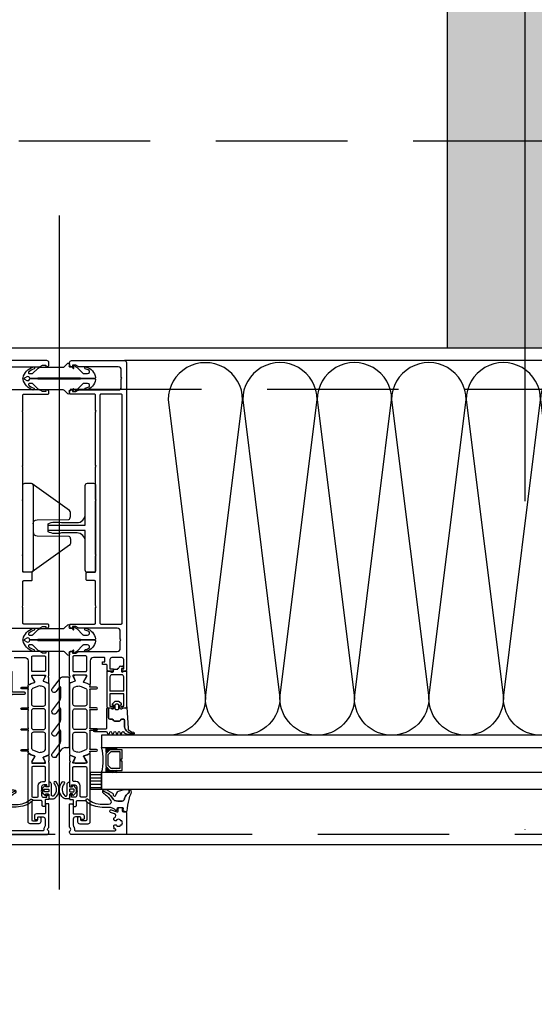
# Model space of a CAD drawing. Header units: millimetres. Extents: x 247761 to 294611, y 172579 to 236863.
# Tile 38 of 256: x 256466 to 256715, y 174538 to 175014. Entities that reach past the tile are written whole.
import ezdxf

# ---------------------------------------------------------------- set-up
doc = ezdxf.new("R2010")
doc.units = ezdxf.units.MM
doc.linetypes.add('ČERCHOVANÁ', pattern=[25.4, 12.7, -6.35, 0, -6.35])
doc.linetypes.add('ČÁRKOVANÁ', pattern=[19.05, 12.7, -6.35])
for name, color, linetype in [('FASÁDA DETAILNÍ', 4, 'Continuous'), ('KOTY 50', 7, 'Continuous'), ('NOVA', 240, 'Continuous'), ('OSY', 7, 'Continuous'), ('ŠRAFA', 253, 'Continuous')]:
    doc.layers.add(name, color=color, linetype=linetype)
doc.styles.add('CS-ROMANS', font='romans.shx', dxfattribs={"width": 0.75, "oblique": 5})
doc.dimstyles.new('A_KÓTA_50', dxfattribs={"dimtxt": 110, "dimasz": 2, "dimexe": 100, "dimexo": 1500, "dimgap": 40, "dimtad": 1, "dimrnd": 1, "dimdsep": 46, "dimtxsty": 'CS-ROMANS', "dimblk": 'KOT_CARA20', "dimcen": 45, "dimse1": 1, "dimse2": 1, "dimclrd": 256, "dimclre": 256, "dimclrt": 256, "dimadec": 0, "dimazin": 0, "dimtfac": 1, "dimtix": 1, "dimtmove": 2, "dimatfit": 3, "dimldrblk": 'OBLIQUE', "dimfxl": 0, "dimtolj": 1, "dimarcsym": 0})

# ---------------------------------------------------------------- blocks, each defined once
blk = doc.blocks.new('284336')
for points in [[(-0.7, -9.6), (-10, -9.6, 0.414511), (-10.51, -10.11), (-10.51, -15.51, -1), (-11.69, -15.51), (-11.69, -9.6), (-12.69, -8.95, -0.668884), (-12.6, -8.23), (-11.99, -8.01, 0.766384), (-11.99, -7.21), (-12.6, -6.99, -0.76831), (-12.6, -6.23), (-11.99, -6.01, 0.766384), (-11.99, -5.21), (-12.6, -4.99, -0.76831), (-12.6, -4.23), (-11.99, -4.01, 0.766384), (-11.99, -3.21), (-12.6, -2.99, -0.877523), (-12.5, -2.22), (-12.1, -2.22, 0.698129), (-11.83, -1.5, -0.220231), (-12.89, 0.78), (-12.89, 3.45, -0.157143), (-12.82, 3.68), (-12.69, 3.42, -0.067482), (-12.48, 2.53, 0.393136), (-8.66, -1.02), (-6.1, -1.02, -0.414214), (-5.61, -1.51), (-5.61, -2.22, -0.267949), (-5.85, -2.65), (-6.35, -2.93, 0.267949), (-6.61, -3.38), (-6.61, -5.84, 0.267949), (-6.35, -6.29), (-5.85, -6.57, -0.267949), (-5.61, -7), (-5.61, -8.11, 0.414215), (-5.1, -8.62), (-0.41, -8.62), (-0.41, -9.31, -0.414212), (-0.7, -9.6)], [(-0.41, 0), (-0.41, -2, 0.990243), (-0.4, -3.02), (0.9, -3.02, 0.414214), (1.21, -2.71), (1.21, -2.61, -0.668123), (1.71, -2.4), (2.75, -3.45, -0.199004), (2.89, -3.79), (2.89, -5.43, -0.199038), (2.75, -5.77), (1.71, -6.82, -0.668191), (1.21, -6.61), (1.21, -6.51, 0.414214), (0.9, -6.2), (-0.4, -6.2, 0.990269), (-0.41, -7.22), (-0.41, -8.6), (-5.1, -8.6, -0.414215), (-5.59, -8.11), (-5.59, -7, 0.267949), (-5.84, -6.56), (-6.34, -6.27, -0.267949), (-6.59, -5.84), (-6.59, -3.38, -0.267949), (-6.34, -2.95), (-5.84, -2.66, 0.267949), (-5.59, -2.22), (-5.59, -1.51, 0.414214), (-6.1, -1), (-8.66, -1, -0.393156), (-12.46, 2.53, 0.067572), (-12.67, 3.43), (-12.8, 3.7, -0.637545), (-12.12, 3.53), (-11.92, 2.53, 0.344315), (-10.06, 0.91), (0, 0.38, -0.406913), (0.39, 0), (-0.41, 0)], [(1.7, -4.31, 0.414235), (1.2, -3.81), (-0.7, -3.81, 0.414214), (-1.2, -4.31), (-1.2, -4.91, 0.414214), (-0.7, -5.41), (1.2, -5.41, 0.414235), (1.7, -4.91), (1.7, -4.31)]]:
    blk.add_lwpolyline(points, format="xyb", close=True)
blk = doc.blocks.new('nesystémový nástavec 18')
for p, q in [((-18, 6.8), (-18, 8.8)), ((-17.5, 9.3), (-15.36, 9.3)), ((-17, 6.3), (-17.5, 6.3)), ((-11, 8), (-17, 8)), ((-17, 8), (-17, 6.3)), ((-15.36, 9.3), (0, 9.3)), ((-11, 1.3), (-11, 8)), ((-2.8, 8), (-9.7, 8)), ((-9.7, 1.3), (-9.7, 8)), ((-1.8, 2.3), (-1.8, 7)), ((-0.5, 7.3), (-0.5, 6.8)), ((0, 9.3), (0, 7.8)), ((0, 6.3), (0.55, 6.3)), ((0.55, 6.3), (0.95, 5.9)), ((0.95, 5.9), (0.95, 4.8)), ((0.95, 4.8), (0.95, 4.14)), ((-18, 0.5), (-18, 1.8)), ((-17.5, 2.3), (-17, 2.3)), ((-1.8, 0), (-17.5, 0)), ((-17, 2.3), (-17, 1.3)), ((-17, 1.3), (-11, 1.3)), ((-9.7, 1.3), (-2.8, 1.3)), ((0, 0), (-1.8, 0)), ((-0.4, 2.23), (-0.5, 2.04)), ((-0.5, 2.04), (-0.5, 2)), ((1.2, 2.44), (0, 2.44)), ((0, 1.5), (0, 0)), ((0.95, 4.14), (1.2, 4.14)), ((1.2, 1.85), (1.2, 2.44)), ((1.4, 3.94), (1.4, 3.84)), ((1.6, 3.64), (1.6, 3.64)), ((1.8, 1.37), (1.7, 1.35)), ((2.25, 1.63), (1.8, 1.37)), ((2.4, 2.84), (2.4, 1.89))]:
    blk.add_line(p, q)
for centre, radius, start, end in [((-17.5, 8.8), 0.5, 90, 180), ((-17.5, 6.8), 0.5, 180.0012, 269.9988), ((-15.36, 9.8), 0.5, 270, 270.084), ((-2.8, 7), 1, 0, 90), ((0, 7.3), 0.5, 89.9955, 180.0071), ((0, 6.8), 0.5, 179.9949, 270.006), ((0.75, 4.8), 0.2, 359.9656, 0.0344), ((-17.5, 1.8), 0.5, 89.999, 180.0002), ((-17.5, 0.5), 0.5, 180, 270), ((-2.8, 2.3), 1, 270, 0), ((0, 2), 0.5, 179.9716, 270.0327), ((0, 1.94), 0.5, 89.9975, 144.0007), ((1.2, 3.94), 0.2, 359.9707, 90.0249), ((1.7, 1.85), 0.5, 179.9991, 270), ((1.6, 3.84), 0.2, 179.9737, 270.035), ((1.6, 2.84), 0.8, 0.0065, 89.9919), ((2.1, 1.89), 0.3, 299.9815, 0.0183)]:
    blk.add_arc(centre, radius, start, end)
blk = doc.blocks.new('433270')
blk.add_lwpolyline([(1, 0, 0.414364), (0, -1), (0, -1.4, 0.255924), (0.23, -1.83, -0.547723), (0.23, -3.17, 0.255924), (0, -3.6), (0, -14.6, 0.414214), (0.3, -14.9), (1.2, -14.9, 0.414214), (1.7, -14.4), (1.7, -10.3, -0.414214), (2, -10), (6, -10, 0.414248), (7, -9), (7, -7.7, 0.414179), (6.5, -7.2), (5.7, -7.2, 0.414232), (5.4, -7.5), (5.4, -8.2, -0.414198), (5.1, -8.5), (2.8, -8.5, -0.414204), (1.8, -7.5), (1.8, -4.49, -0.147432), (1.97, -3.94, 0.147461), (2.4, -2.5), (2.4, -2.3, -0.414214), (2.9, -1.8), (21.87, -1.8, -0.668178), (22.22, -2.65), (22.16, -2.72, 1), (21.59, -3.29), (21.52, -3.35, 0.198912), (21.38, -3.71), (21.38, -4.05, 0.414214), (22.08, -4.75), (22.38, -4.75, 0.576988), (22.64, -4.3, -0.311246), (24.56, -4.3, 0.576988), (24.82, -4.75), (25.3, -4.75, -0.260065), (25.3, -6.65), (24.82, -6.65, 0.576988), (24.56, -7.1, -0.311246), (22.64, -7.1, 0.576988), (22.38, -6.65), (22.08, -6.65, 0.414214), (21.38, -7.35), (21.38, -7.61, 0.267949), (21.63, -8.04), (21.89, -8.2, -0.637047), (21.73, -10), (19.83, -10.7, 0.315299), (19.5, -11.17), (19.5, -11.49, 0.520567), (20.17, -11.96), (22.83, -10.99, -0.520567), (23.5, -11.46), (23.5, -12.5, 0.414062), (24, -13), (25, -13, 0.414186), (25.5, -12.5), (25.5, -11.5, -0.414182), (26, -11), (27, -11, 0.414214), (27.5, -10.5), (27.5, -0.5, 0.414214), (27, 0), (1, 0)], format="xyb", close=True)
blk = doc.blocks.new('284325')
for points in [[(0.84, -5.23, -0.560316), (0.94, -4.73), (1.94, -4.36, 0.3153), (2.14, -4.08), (2.14, -1.89, 0.451558), (1.8, -1.59), (0.9, -1.7, -0.399586), (0.57, -1.46), (0.3, -0.07, -0.415977), (0.53, 0.29, 0.024107), (6.15, 1.24, 0.076636), (8.99, 2.34, -0.577615), (10.79, 1.3), (10.02, 1.37, 0.283171), (9.08, 0.9, -0.168429), (7.07, -0.74), (5.9, -1.16, 0.315302), (5.24, -2.1), (5.24, -4.21, 0.269719), (6.76, -6.82, -0.194797), (10.18, -11.53, -0.342663), (9.17, -11.17, 0.119207), (5.43, -7.59, 0.578571), (3.63, -8.62), (3.63, -11.77, 0.176415), (6.16, -18.72, -1), (5.24, -19.49, -0.176415), (2.43, -11.77), (2.43, -8.89, 0.208286), (0.84, -5.23)], [(8.95, -6.65), (10.32, -8.78, -0.134555), (10.79, -10.63, -0.339795), (10.19, -11.53, 0.194788), (6.76, -6.81, -0.269736), (5.25, -4.21), (5.25, -2.1, -0.315302), (5.9, -1.17), (7.07, -0.74, 0.168429), (9.09, 0.89, -0.283167), (10.01, 1.36), (10.79, 1.29), (10.79, -0.74, -0.070852), (10.71, -1.3), (9.95, -3.93, -0.241839), (9.08, -4.83), (7.93, -5.22, 0.836024), (8.08, -6.19), (8.11, -6.19, -0.255349), (8.95, -6.65)]]:
    blk.add_lwpolyline(points, format="xyb", close=True)
blk = doc.blocks.new('*U500')
for points in [[(0, 0, 0.414243), (0.1, 0.1), (0, 0.9, -1.0001), (0.2, 0.9), (0.1, 0.1, 0.414228), (0.2, 0, 0.414228)], [(0.2, 0, 0.414243), (0.3, 0.1), (0.2, 0.9, -1.0001), (0.4, 0.9), (0.3, 0.1, 0.414228), (0.4, 0, 0.414228)], [(0.4, 0, 0.414243), (0.5, 0.1), (0.4, 0.9, -1.0001), (0.6, 0.9), (0.5, 0.1, 0.414228), (0.6, 0, 0.414228)], [(0.6, 0, 0.414243), (0.7, 0.1), (0.6, 0.9, -1.0001), (0.8, 0.9), (0.7, 0.1, 0.414228), (0.8, 0, 0.414228)], [(0.8, 0, 0.414243), (0.9, 0.1), (0.8, 0.9, -1.0001), (1, 0.9), (0.9, 0.1, 0.414228), (1, 0, 0.414228)], [(1, 0, 0.414243), (1.1, 0.1), (1, 0.9, -1.0001), (1.2, 0.9), (1.1, 0.1, 0.414228), (1.2, 0, 0.414228)], [(1.2, 0, 0.414243), (1.3, 0.1), (1.2, 0.9, -1.0001), (1.4, 0.9), (1.3, 0.1, 0.414228), (1.4, 0, 0.414228)], [(1.4, 0, 0.414243), (1.5, 0.1), (1.4, 0.9, -1.0001), (1.6, 0.9), (1.5, 0.1, 0.414228), (1.6, 0, 0.414228)], [(1.6, 0, 0.414243), (1.7, 0.1), (1.6, 0.9, -1.0001), (1.8, 0.9), (1.7, 0.1, 0.414228), (1.8, 0, 0.414228)], [(1.8, 0, 0.414243), (1.9, 0.1), (1.8001, 0.9, -1.0001), (2, 0.9), (1.9001, 0.1, 0.414228), (2, 0, 0.414228)]]:
    blk.add_lwpolyline(points, format="xyb")
blk = doc.blocks.new('244748_a')
blk.add_lwpolyline([(8.32, -1.69, 0.082248), (6.34, -0.9, -1.09695), (6.94, -0.1, -0.315353), (11.26, -5.15, -0.480529), (10.87, -5.64), (4.27, -5.64), (4.08, -5.45), (-16.53, -5.45), (-16.72, -5.64), (-20.43, -5.64, 0.574019), (-21.93, -4.78), (-22.99, -5.4, 0.524827), (-22.99, -5.9), (-21.93, -6.52, 0.574021), (-20.43, -5.66), (-16.72, -5.66), (-16.53, -5.85), (4.08, -5.85), (4.27, -5.66), (10.87, -5.66, -0.480529), (11.26, -6.15, -0.326229), (6.88, -11.09, -1.09695), (6.28, -10.3, 0.081457), (8.32, -9.61, 0.599203), (7.48, -8.05), (5.52, -8.05, 0.198965), (5.17, -8.2), (2.22, -11.15), (0.93, -12.01, -0.738038), (0.51, -11.62), (0.87, -11, 1), (0.35, -10.7), (0, -11.3), (-0.98, -11.3, 0.619205), (-1.45, -12.06), (-1.28, -12.43, -0.808139), (-2.04, -13.04), (-3.63, -11.44, 0.198906), (-4.34, -11.15), (-14.99, -11.15, -0.198936), (-16.76, -10.42), (-18.98, -8.2, 0.198942), (-19.33, -8.05), (-20.67, -8.05, 0.500217), (-21.09, -8.73, 0.122037), (-18.5, -10.27, -1.093735), (-19.1, -11.07, -0.240768), (-23.7, -6.07, -0.106226), (-23.7, -5.23, -0.256232), (-19, -0.13, -1.093735), (-18.4, -0.92, 0.116856), (-21.09, -2.57, 0.500217), (-20.67, -3.25), (-19.33, -3.25, 0.198942), (-18.98, -3.1), (-16.75, -0.88, -0.198936), (-14.99, -0.15), (-4.34, -0.15, 0.198907), (-3.63, 0.14), (-2.04, 1.74, -0.808139), (-1.28, 1.13), (-1.45, 0.76, 0.619205), (-0.98, 0), (0, 0), (0.35, -0.6, 1), (0.87, -0.3), (0.51, 0.32, -0.738038), (0.93, 0.71), (2.22, -0.15), (5.17, -3.1, 0.198965), (5.52, -3.25), (7.48, -3.25, 0.599203)], format="xyb", close=True)
blk = doc.blocks.new('236134_0100_s_v')
for points in [[(22.8, -23), (22.8, -5), (42, -5, 0.414214), (43, -4), (43, -1, 0.414214), (42, 0), (1, 0, 0.414214), (0, -1), (0, -4, 0.414214), (1, -5), (20.2, -5), (20.2, -23)], [(15, -5, -0.414214), (19, -9), (19, -16.57, 0.165764), (19.53, -23), (23.47, -23, 0.165764), (24, -16.57), (24, -9, -0.414214), (28, -5)]]:
    blk.add_lwpolyline(points, format="xyb")
blk = doc.blocks.new('236134_0200_s_v')
for points in [[(19.58, 5, -0.41166), (17.58, 6.98), (17.45, 22.25, 0.344217), (17.07, 22.73), (16, 23), (14, 23, 0.240828), (13.19, 22.59), (0.19, 4.59)], [(23.42, 5, 0.41166), (25.42, 6.98), (25.55, 22.25, -0.344217), (25.93, 22.73), (27, 23), (29, 23, -0.240828), (29.81, 22.59), (42.81, 4.59)]]:
    blk.add_lwpolyline(points, format="xyb")
blk.add_lwpolyline([(42, 5), (1, 5, 0.414214), (0, 4), (0, 1, 0.414214), (1, 0), (42, 0, 0.414214), (43, 1), (43, 4, 0.414214)], format="xyb", close=True)
blk = doc.blocks.new('288126')
for points in [[(-16.5, 0), (16.5, 0)], [(-21.36, -6.34), (-17.8, -3.69)], [(-14.71, -4.5), (-19.87, -8.34)], [(-17, -2.08), (-17, -0.5)], [(-8.83, -4.3), (-14.11, -4.3)], [(-10.96, -6.34), (-8.71, -4.66)], [(-4.31, -4.5), (-9.47, -8.34)], [(1.81, -4.3), (-3.71, -4.3)], [(-0.35, -6.36), (1.93, -4.66)], [(6.33, -4.5), (1.14, -8.37)], [(12.21, -4.3), (6.93, -4.3)], [(10.05, -6.36), (12.33, -4.66)], [(16.6, -4.6), (11.54, -8.37)], [(17, -0.5), (17, -3.8)]]:
    blk.add_lwpolyline(points)
for centre, radius, start, end in [((16.5, -0.5), 0.5, 0, 90), ((-16.5, -0.5), 0.5, 90, 180), ((16, -3.8), 1, 306.7059, 0), ((-20.61, -7.34), 1.25, 126.7059, 306.7059), ((-10.21, -7.34), 1.25, 126.7059, 306.7059), ((0.4, -7.37), 1.25, 126.7059, 306.7059), ((10.8, -7.37), 1.25, 126.7059, 306.7059)]:
    blk.add_arc(centre, radius, start, end)
at = {"extrusion": (0, 0, -1)}
for centre, radius, start, end in [((19, -2.08), 2, 180, 233.2941), ((14.11, -5.3), 1, 53.2941, 90), ((8.83, -4.5), 0.2, 90, 233.2941), ((3.71, -5.3), 1, 53.2941, 90), ((-1.81, -4.5), 0.2, 90, 233.2941), ((-6.93, -5.3), 1, 53.2941, 90), ((-12.21, -4.5), 0.2, 90, 233.2941)]:
    blk.add_arc(centre, radius, start, end, dxfattribs=at)
blk = doc.blocks.new('246426')
for points in [[(-1.84, 0.64), (-2.86, -0.38, 0.198926), (-3.15, -1.09), (-3.15, -2.31, 0.198926), (-2.86, -3.02), (-1.84, -4.04, 0.637051), (-1.5, -3.92), (-1.45, -3.4), (-0.3, -3.4, -0.41484), (0, -3.7), (0, -5.19, 0.414232), (0.5, -5.69), (2.14, -5.69, 0.071862), (2.2, -5.68, 0.157876), (3.73, -4.64, 0.360336), (3.48, 2.39, 0.964062), (2.54, 1.48, -0.403385), (2.25, -4.34, -0.190964), (2.11, -4.39), (1.7, -4.39, -0.414214), (1.2, -3.89), (1.2, 1.31, 0.414201), (0.2, 2.31), (0, 2.31), (0, 0.3, -0.414214), (-0.3, 0), (-1.45, 0), (-1.5, 0.52, 0.637051), (-1.84, 0.64)], [(-2.25, -1.4, -0.414214), (-1.85, -1), (-0.4, -1, -0.414214), (0, -1.4), (0, -2, -0.414214), (-0.4, -2.4), (-1.85, -2.4, -0.414214), (-2.25, -2), (-2.25, -1.4)]]:
    blk.add_lwpolyline(points, format="xyb", close=True)
blk = doc.blocks.new('A$C69D17D4D')
at = {"layer": 'FASÁDA DETAILNÍ'}
h = blk.add_hatch(dxfattribs=at)
h.set_pattern_fill('ANSI31', color=256, scale=0.5, angle=495)
h.set_pattern_definition([(180, (-28458.4212, -42841.357), (-7e-16, -1.5875), [])])
h.paths.add_polyline_path([(-18144, 1279), (-18138.5, 1279), (-18138.5, 1271), (-18144, 1271)])
for p, q in [((-18159, 1548.12), (-18159, 1222.43)), ((-17729.5, 1297), (-18138.5, 1297)), ((-18138.5, 1297), (-18138.5, 1291)), ((-18138.5, 1291), (-17729.5, 1291)), ((-17729.5, 1279), (-18138.5, 1279)), ((-18138.5, 1279), (-18138.5, 1271)), ((-18138.5, 1271), (-17729.5, 1271))]:
    blk.add_line(p, q, dxfattribs=at)
for points in [[(1656, 1244), (-24924, 1244), (-24924, 24924), (1656, 24924)], [(1416, 1484), (-24684, 1484), (-24684, 24684), (1416, 24684)], [(-18128.5, 1290), (-18134.5, 1290), (-18136.5, 1288), (-18136.5, 1282), (-18134.5, 1280), (-18128.5, 1280), (-18128.5, 1284.5), (-18129, 1284.5), (-18129, 1285.5), (-18128.5, 1285.5)], [(-18129.5, 1281), (-18129.5, 1289), (-18134.09, 1289), (-18135.5, 1287.59), (-18135.5, 1282.55), (-18134.09, 1281)], [(-18144, 1271), (-18138.5, 1271), (-18138.5, 1279), (-18144, 1279)]]:
    blk.add_lwpolyline(points, close=True, dxfattribs=at)
at = {"layer": 'FASÁDA DETAILNÍ', "linetype": 'ČÁRKOVANÁ', "ltscale": 5}
blk.add_lwpolyline([(1651, 1249), (-24919, 1249), (-24919, 24919), (1651, 24919)], close=True, dxfattribs=at)
at = {"layer": 'FASÁDA DETAILNÍ', "color": 7, "linetype": 'ČÁRKOVANÁ', "ltscale": 5}
for points in [[(1436, 1464), (-24704, 1464), (-24704, 24704), (1436, 24704)], [(1316, 1584), (-24584, 1584), (-24584, 24584), (1316, 24584)]]:
    blk.add_lwpolyline(points, close=True, dxfattribs=at)
at = {"layer": 'FASÁDA DETAILNÍ'}
for points in [[(-18180.8, 1334.5), (-18175.5, 1334.5, -0.414167), (-18174, 1333), (-18174, 1326), (-18174, 1321.9, 0.57735), (-18173.4, 1321.56), (-18172.54, 1322.05), (-18171.04, 1322.48, 0.488701), (-18170.87, 1322.92), (-18172.3, 1325.39), (-18172.3, 1325.81, -0.432566), (-18172.1, 1326), (-18165.8, 1326, -0.548397), (-18165.61, 1325.72), (-18166.68, 1323.34, 0.425336), (-18166.57, 1323.07), (-18164.55, 1322.25, 0.531563), (-18164, 1322.62), (-18164, 1324.69, 0.231306), (-18164.11, 1324.93, -0.306185), (-18164.22, 1325.24), (-18164, 1326), (-18164, 1336.51, 0.414214), (-18165, 1337.51), (-18165.5, 1337.51), (-18165.5, 1336.71), (-18167, 1336.71), (-18168.14, 1337.37, 0.13165), (-18168.64, 1337.5), (-18187.01, 1337.5, -0.414214)], [(-18187.01, 1348.7), (-18168.64, 1348.7, 0.13165), (-18168.14, 1348.83), (-18167, 1349.49), (-18165.5, 1349.49), (-18165.5, 1348.69), (-18165, 1348.69, 0.414214), (-18164, 1349.69), (-18164, 1350.2, 0.414214), (-18164.5, 1350.7), (-18176.1, 1350.7, -0.414214), (-18176.6, 1351.2), (-18176.6, 1358.6, -0.399985), (-18176.6, 1359.6), (-18176.6, 1371.2, -0.414214), (-18176.1, 1371.7), (-18172.5, 1371.7, 0.414214), (-18172, 1372.2), (-18172, 1375.2, 0.414214), (-18172.5, 1375.7), (-18176.1, 1375.7, -0.414214), (-18176.6, 1376.2), (-18176.6, 1383.5, -0.38324), (-18176.6, 1384.5), (-18176.6, 1410, -0.38324), (-18176.6, 1411), (-18176.6, 1426.5, -0.38324), (-18176.6, 1427.5), (-18176.6, 1453, -0.38324), (-18176.6, 1454), (-18176.6, 1461.3, -0.414214), (-18176.1, 1461.8), (-18164.5, 1461.8, 0.414214), (-18164, 1462.3), (-18164, 1462.8, 0.414214), (-18165, 1463.8), (-18165.5, 1463.8), (-18165.5, 1463), (-18167, 1463), (-18168.15, 1463.67, 0.116937), (-18168.65, 1463.8), (-18187.51, 1463.8, -0.414232)], [(-18187.51, 1475), (-18168.65, 1475, 0.116937), (-18168.15, 1475.13), (-18167, 1475.8), (-18165.5, 1475.8), (-18165.5, 1475), (-18165, 1475, 0.414214), (-18164, 1476), (-18164, 1477, 0.414214), (-18165, 1478), (-18190.5, 1478, 0.414214)]]:
    blk.add_lwpolyline(points, format="xyb", dxfattribs=at)
for points in [[(-18126.5, 1477), (-18126.5, 1328.5, -0.414214), (-18127, 1328), (-18128.3, 1328, -0.41422), (-18128.8, 1328.5), (-18128.8, 1329), (-18127.8, 1329), (-18127.8, 1333.5, 0.414214), (-18128.8, 1334.5), (-18133.5, 1334.5, 0.414214), (-18134.5, 1333.5), (-18134.5, 1329), (-18132.8, 1329), (-18132.8, 1328.5, -0.414201), (-18133.3, 1328), (-18135.3, 1328, -0.414214), (-18135.8, 1328.5), (-18135.8, 1330.64, 0.414214), (-18136.3, 1331.14), (-18138.1, 1331.14), (-18138.1, 1332.39), (-18136.9, 1332.39), (-18136.9, 1334.2, 0.414214), (-18137.2, 1334.5), (-18142.5, 1334.5, 0.414167), (-18144, 1333), (-18144, 1326), (-18144, 1321.9, -0.57735), (-18144.6, 1321.56), (-18145.46, 1322.05), (-18146.96, 1322.48, -0.488701), (-18147.13, 1322.92), (-18145.7, 1325.39), (-18145.7, 1325.81, 0.432566), (-18145.9, 1326), (-18152.2, 1326, 0.548397), (-18152.39, 1325.72), (-18151.32, 1323.34, -0.425336), (-18151.43, 1323.07), (-18153.45, 1322.25, -0.531563), (-18154, 1322.62), (-18154, 1324.69, -0.231306), (-18153.89, 1324.93, 0.306185), (-18153.78, 1325.24), (-18154, 1326), (-18154, 1336.51, -0.414214), (-18153, 1337.51), (-18152.5, 1337.51), (-18152.5, 1336.71), (-18151, 1336.71), (-18149.86, 1337.37, -0.13165), (-18149.36, 1337.5), (-18130.99, 1337.5, 0.414214), (-18129.49, 1339), (-18129.49, 1342.5, 0.399985), (-18129.49, 1343.5), (-18129.49, 1347.2, 0.414214), (-18130.99, 1348.7), (-18149.36, 1348.7, -0.13165), (-18149.86, 1348.83), (-18151, 1349.49), (-18152.5, 1349.49), (-18152.5, 1348.69), (-18153, 1348.69, -0.414214), (-18154, 1349.69), (-18154, 1350.2, -0.414214), (-18153.5, 1350.7), (-18141.9, 1350.7, 0.414214), (-18141.4, 1351.2), (-18141.4, 1358.6, 0.399985), (-18141.4, 1359.6), (-18141.4, 1371.2, 0.414214), (-18141.9, 1371.7), (-18145.5, 1371.7, -0.414214), (-18146, 1372.2), (-18146, 1375.2, -0.414214), (-18145.5, 1375.7), (-18141.9, 1375.7, 0.414214), (-18141.4, 1376.2), (-18141.4, 1383.5, 0.38324), (-18141.4, 1384.5), (-18141.4, 1410, 0.38324), (-18141.4, 1411), (-18141.4, 1426.5, 0.38324), (-18141.4, 1427.5), (-18141.4, 1453, 0.38324), (-18141.4, 1454), (-18141.4, 1461.3, 0.414214), (-18141.9, 1461.8), (-18153.5, 1461.8, -0.414214), (-18154, 1462.3), (-18154, 1462.8, -0.414214), (-18153, 1463.8), (-18152.5, 1463.8), (-18152.5, 1463), (-18151, 1463), (-18149.85, 1463.67, -0.116937), (-18149.35, 1463.8), (-18130.49, 1463.8, 0.414232), (-18128.99, 1465.3), (-18128.99, 1469.01, 0.399985), (-18128.99, 1470.01), (-18128.99, 1473.5, 0.414232), (-18130.49, 1475), (-18149.35, 1475, -0.116937), (-18149.85, 1475.13), (-18151, 1475.8), (-18152.5, 1475.8), (-18152.5, 1475), (-18153, 1475, -0.414214), (-18154, 1476), (-18154, 1477, -0.414214), (-18153, 1478), (-18127.5, 1478, -0.414214), (-18126.5, 1477)], [(-18128.6, 1351.2), (-18128.6, 1461.3, 0.414214), (-18129.1, 1461.8), (-18138.8, 1461.8, 0.414214), (-18139.3, 1461.3), (-18139.3, 1351.2, 0.414214), (-18138.8, 1350.7), (-18129.1, 1350.7, 0.414214), (-18128.6, 1351.2)], [(-18166.1, 1335.3, -0.414214), (-18165.6, 1334.8), (-18165.6, 1328.3, -0.414214), (-18166.1, 1327.8), (-18171.8, 1327.8, -0.414214), (-18172.3, 1328.3), (-18172.3, 1334.8, -0.414214), (-18171.8, 1335.3), (-18166.1, 1335.3)], [(-18151.9, 1335.3, 0.414214), (-18152.4, 1334.8), (-18152.4, 1328.3, 0.414214), (-18151.9, 1327.8), (-18146.2, 1327.8, 0.414214), (-18145.7, 1328.3), (-18145.7, 1334.8, 0.414214), (-18146.2, 1335.3), (-18151.9, 1335.3)], [(-18164, 1321.66), (-18164, 1309.75), (-18164, 1287.84, -0.305837), (-18164.31, 1287.38), (-18166.6, 1286.45, 0.425336), (-18166.71, 1286.19), (-18165.99, 1284.57, -0.543753), (-18166.68, 1283.51), (-18171.58, 1283.51, -0.578182), (-18172.1, 1284.41), (-18170.84, 1286.6, 0.488505), (-18171.01, 1287.04), (-18172.53, 1287.48), (-18173.85, 1288.24, -0.282478), (-18174, 1288.52), (-18174, 1288.96, 1.447009), (-18174.13, 1289.31), (-18177.1, 1289.31, -1), (-18177.1, 1290.11), (-18174.13, 1290.11, 1.447009), (-18174, 1290.46), (-18174, 1299, 1.447009), (-18174.13, 1299.35), (-18177.1, 1299.35, -1), (-18177.1, 1300.15), (-18174.13, 1300.15, 1.447009), (-18174, 1300.5), (-18174, 1309, 1.447009), (-18174.13, 1309.35), (-18177.1, 1309.35, -1), (-18177.1, 1310.15), (-18174.13, 1310.15, 1.447009), (-18174, 1310.5), (-18174, 1319.04, 1.447009), (-18174.13, 1319.39), (-18177.1, 1319.39, -1), (-18177.1, 1320.19), (-18174.13, 1320.19, 1.447009), (-18174, 1320.54), (-18174, 1320.99, -0.282478), (-18173.85, 1321.26), (-18172.53, 1322.02), (-18171.01, 1322.46, 0.488505), (-18170.84, 1322.9), (-18172.1, 1325.09, -0.578182), (-18171.58, 1325.99), (-18166.68, 1325.99, -0.543753), (-18165.99, 1324.93), (-18166.71, 1323.31, 0.425336), (-18166.6, 1323.05), (-18164.31, 1322.12, -0.305837), (-18164, 1321.66)], [(-18154, 1321.66), (-18154, 1309.75), (-18154, 1287.84, 0.305837), (-18153.69, 1287.38), (-18151.4, 1286.45, -0.425336), (-18151.29, 1286.19), (-18152.01, 1284.57, 0.543753), (-18151.32, 1283.51), (-18146.42, 1283.51, 0.578182), (-18145.9, 1284.41), (-18147.16, 1286.6, -0.488505), (-18146.99, 1287.04), (-18145.47, 1287.48), (-18144.15, 1288.24, 0.282478), (-18144, 1288.52), (-18144, 1288.96, -1.447009), (-18143.87, 1289.31), (-18140.9, 1289.31, 1), (-18140.9, 1290.11), (-18143.87, 1290.11, -1.447009), (-18144, 1290.46), (-18144, 1299, -1.447009), (-18143.87, 1299.35), (-18140.9, 1299.35, 1), (-18140.9, 1300.15), (-18143.87, 1300.15, -1.447009), (-18144, 1300.5), (-18144, 1309, -1.447009), (-18143.87, 1309.35), (-18140.9, 1309.35, 1), (-18140.9, 1310.15), (-18143.87, 1310.15, -1.447009), (-18144, 1310.5), (-18144, 1319.04, -1.447009), (-18143.87, 1319.39), (-18140.9, 1319.39, 1), (-18140.9, 1320.19), (-18143.87, 1320.19, -1.447009), (-18144, 1320.54), (-18144, 1320.99, 0.282478), (-18144.15, 1321.26), (-18145.47, 1322.02), (-18146.99, 1322.46, -0.488505), (-18147.16, 1322.9), (-18145.9, 1325.09, 0.578182), (-18146.42, 1325.99), (-18151.32, 1325.99, 0.543753), (-18152.01, 1324.93), (-18151.29, 1323.31, -0.425336), (-18151.4, 1323.05), (-18153.69, 1322.12, 0.305837), (-18154, 1321.66)], [(-18165.6, 1312.05), (-18165.6, 1318.95, 0.324916), (-18166.64, 1320.38), (-18167.49, 1320.65, 0.176429), (-18169.54, 1320.58), (-18171.46, 1319.8, 0.305619), (-18172.4, 1318.41), (-18172.4, 1312.05, 0.414218), (-18171.4, 1311.05), (-18166.6, 1311.05, 0.414218), (-18165.6, 1312.05)], [(-18152.4, 1312.05), (-18152.4, 1318.95, -0.324916), (-18151.36, 1320.38), (-18150.51, 1320.65, -0.176429), (-18148.46, 1320.58), (-18146.54, 1319.8, -0.305619), (-18145.6, 1318.41), (-18145.6, 1312.05, -0.414218), (-18146.6, 1311.05), (-18151.4, 1311.05, -0.414218), (-18152.4, 1312.05)], [(-18165.6, 1300.75), (-18165.6, 1308.75, 0.414214), (-18166.6, 1309.75), (-18171.4, 1309.75, 0.414214), (-18172.4, 1308.75), (-18172.4, 1300.75, 0.414214), (-18171.4, 1299.75), (-18166.6, 1299.75, 0.414214), (-18165.6, 1300.75)], [(-18152.4, 1300.75), (-18152.4, 1308.75, -0.414214), (-18151.4, 1309.75), (-18146.6, 1309.75, -0.414214), (-18145.6, 1308.75), (-18145.6, 1300.75, -0.414214), (-18146.6, 1299.75), (-18151.4, 1299.75, -0.414214), (-18152.4, 1300.75)], [(-18165.6, 1290.55), (-18165.6, 1297.45, 0.414218), (-18166.6, 1298.45), (-18171.4, 1298.45, 0.414218), (-18172.4, 1297.45), (-18172.4, 1291.09, 0.305619), (-18171.46, 1289.7), (-18169.54, 1288.92, 0.176429), (-18167.49, 1288.85), (-18166.64, 1289.12, 0.324916), (-18165.6, 1290.55)], [(-18152.4, 1290.55), (-18152.4, 1297.45, -0.414218), (-18151.4, 1298.45), (-18146.6, 1298.45, -0.414218), (-18145.6, 1297.45), (-18145.6, 1291.09, -0.305619), (-18146.54, 1289.7), (-18148.46, 1288.92, -0.176429), (-18150.51, 1288.85), (-18151.36, 1289.12, -0.324916), (-18152.4, 1290.55)], [(-18164, 1283.5), (-18164, 1272.5, -0.414426), (-18164.5, 1272), (-18164.99, 1272), (-18164.99, 1273), (-18166.49, 1273, 0.414214), (-18167.49, 1272), (-18167.49, 1270.5, 0.399985), (-18167.49, 1269.5), (-18167.49, 1268, 0.414214), (-18166.49, 1267), (-18165, 1267), (-18165, 1268), (-18164.5, 1268, -0.414456), (-18164, 1267.5), (-18164, 1266.2, -0.413971), (-18164.3, 1265.9), (-18165.5, 1265.9, 0.414214), (-18165.8, 1265.6), (-18165.8, 1262.6), (-18166.8, 1262.6, -0.414214), (-18167.3, 1263.1), (-18167.3, 1265, 0.414214), (-18167.8, 1265.5), (-18171.3, 1265.5, 0.414206), (-18172.3, 1264.5), (-18172.3, 1256.2, 0.414206), (-18171.8, 1255.7), (-18169.9, 1255.7, 0.414219), (-18169.4, 1256.2), (-18169.4, 1257, -0.414214), (-18168.9, 1257.5), (-18168.4, 1257.5, -0.414214), (-18167.9, 1257), (-18167.9, 1255.2, -0.414214), (-18168.9, 1254.2), (-18173, 1254.2, -0.414214), (-18174, 1255.2), (-18174, 1283.5), (-18174, 1287.6, -0.57735), (-18173.4, 1287.95), (-18172.54, 1287.45), (-18171.04, 1287.02, -0.488701), (-18170.87, 1286.58), (-18172.3, 1284.12), (-18172.3, 1283.69, 0.432566), (-18172.1, 1283.5), (-18165.8, 1283.5, 0.548397), (-18165.61, 1283.78), (-18166.68, 1286.17, -0.425336), (-18166.57, 1286.43), (-18164.55, 1287.25, -0.531563), (-18164, 1286.88), (-18164, 1284.81, -0.231306), (-18164.11, 1284.58, 0.306185), (-18164.22, 1284.26), (-18164, 1283.5)], [(-18154, 1283.5), (-18154, 1272.5, 0.414426), (-18153.5, 1272), (-18153.01, 1272), (-18153.01, 1273), (-18151.51, 1273, -0.414214), (-18150.51, 1272), (-18150.51, 1270.5, -0.399985), (-18150.51, 1269.5), (-18150.51, 1268, -0.414214), (-18151.51, 1267), (-18153, 1267), (-18153, 1268), (-18153.5, 1268, 0.414456), (-18154, 1267.5), (-18154, 1266.2, 0.413971), (-18153.7, 1265.9), (-18152.5, 1265.9, -0.414214), (-18152.2, 1265.6), (-18152.2, 1262.6), (-18151.2, 1262.6, 0.414214), (-18150.7, 1263.1), (-18150.7, 1265, -0.414214), (-18150.2, 1265.5), (-18146.7, 1265.5, -0.414206), (-18145.7, 1264.5), (-18145.7, 1256.2, -0.414206), (-18146.2, 1255.7), (-18148.1, 1255.7, -0.414219), (-18148.6, 1256.2), (-18148.6, 1257, 0.414214), (-18149.1, 1257.5), (-18149.6, 1257.5, 0.414214), (-18150.1, 1257), (-18150.1, 1255.2, 0.414214), (-18149.1, 1254.2), (-18145, 1254.2, 0.414214), (-18144, 1255.2), (-18144, 1283.5), (-18144, 1287.6, 0.57735), (-18144.6, 1287.95), (-18145.46, 1287.45), (-18146.96, 1287.02, 0.488701), (-18147.13, 1286.58), (-18145.7, 1284.12), (-18145.7, 1283.69, -0.432566), (-18145.9, 1283.5), (-18152.2, 1283.5, -0.548397), (-18152.39, 1283.78), (-18151.32, 1286.17, 0.425336), (-18151.43, 1286.43), (-18153.45, 1287.25, 0.531563), (-18154, 1286.88), (-18154, 1284.81, 0.231306), (-18153.89, 1284.58, -0.306185), (-18153.78, 1284.26), (-18154, 1283.5)], [(-18172.3, 1281.3), (-18172.3, 1267.6, 0.414214), (-18171.8, 1267.1), (-18169.59, 1267.1, 0.414214), (-18169.09, 1267.6), (-18169.09, 1272.57, -0.411139), (-18167.09, 1274.6), (-18166.1, 1274.6, 0.414214), (-18165.6, 1275.1), (-18165.6, 1281.3, 0.414214), (-18166.1, 1281.8), (-18171.8, 1281.8, 0.414214), (-18172.3, 1281.3)], [(-18145.7, 1281.3), (-18145.7, 1267.6, -0.414214), (-18146.2, 1267.1), (-18148.41, 1267.1, -0.414214), (-18148.91, 1267.6), (-18148.91, 1272.57, 0.411139), (-18150.91, 1274.6), (-18151.9, 1274.6, -0.414214), (-18152.4, 1275.1), (-18152.4, 1281.3, -0.414214), (-18151.9, 1281.8), (-18146.2, 1281.8, -0.414214), (-18145.7, 1281.3)]]:
    blk.add_lwpolyline(points, format="xyb", close=True, dxfattribs=at)
blk.add_lwpolyline([(-17740.5, 1478), (-18127.5, 1478)], dxfattribs=at)
for centre, radius, start, end in [((-18160.39, 1285), 22.7, 344.6728, 15.3272), ((-18132.95, 1289.65), 3.55, 157.591, 202.7062), ((-18133.32, 1289.76), 2.9, 154.7048, 204.6933), ((-18133.66, 1289.93), 2.25, 151.5972, 208.4727), ((-18133.91, 1290.08), 1.71, 147.3143, 212.7051), ((-18134.07, 1290.21), 1.26, 141.5004, 218.0344), ((-18134.16, 1290.36), 0.879, 133.5036, 226.0051), ((-18134.15, 1290.5), 0.596, 123.0366, 236.9634), ((-18133.85, 1290.5), 0.596, 123.0366, 236.9634), ((-18133.56, 1290.5), 0.596, 123.0366, 236.9634), ((-18133.27, 1290.5), 0.596, 123.0366, 236.9634), ((-18132.98, 1290.5), 0.596, 123.0366, 236.9634), ((-18132.68, 1290.5), 0.596, 123.0366, 236.9634), ((-18132.39, 1290.5), 0.596, 123.0366, 236.9634), ((-18132.1, 1290.5), 0.596, 123.0366, 236.9634), ((-18131.81, 1290.5), 0.596, 123.0366, 236.9634), ((-18131.51, 1290.5), 0.596, 123.0366, 236.9634), ((-18131.22, 1290.5), 0.596, 123.0366, 236.9634), ((-18130.93, 1290.5), 0.596, 123.0366, 236.9634), ((-18130.64, 1290.5), 0.596, 123.0366, 236.9634), ((-18132.95, 1280.35), 3.55, 157.2938, 202.409), ((-18133.32, 1280.24), 2.9, 155.3067, 205.2952), ((-18133.66, 1280.07), 2.25, 151.5273, 208.4028), ((-18133.91, 1279.92), 1.71, 147.2949, 212.6857), ((-18134.07, 1279.79), 1.26, 141.9656, 218.4996), ((-18134.16, 1279.64), 0.879, 133.9949, 226.4964), ((-18134.15, 1279.5), 0.596, 123.0366, 236.9634), ((-18133.85, 1279.5), 0.596, 123.0366, 236.9634), ((-18133.56, 1279.5), 0.596, 123.0366, 236.9634), ((-18133.27, 1279.5), 0.596, 123.0366, 236.9634), ((-18132.98, 1279.5), 0.596, 123.0366, 236.9634), ((-18132.68, 1279.5), 0.596, 123.0366, 236.9634), ((-18132.39, 1279.5), 0.596, 123.0366, 236.9634), ((-18132.1, 1279.5), 0.596, 123.0366, 236.9634), ((-18131.81, 1279.5), 0.596, 123.0366, 236.9634), ((-18131.51, 1279.5), 0.596, 123.0366, 236.9634), ((-18131.22, 1279.5), 0.596, 123.0366, 236.9634), ((-18130.93, 1279.5), 0.596, 123.0366, 236.9634), ((-18130.64, 1279.5), 0.596, 123.0366, 236.9634)]:
    blk.add_arc(centre, radius, start, end, dxfattribs=at)
for name, p in [('244748_a', (-18152.78, 1474.96)), ('244748_a', (-18152.78, 1348.66)), ('246426', (-18164, 1272))]:
    blk.add_blockref(name, p, dxfattribs=at)
at = {"layer": 'FASÁDA DETAILNÍ', "xscale": -179.9999932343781, "yscale": 179.9999932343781, "zscale": 179.9999932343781}
blk.add_blockref('*U500', (-17746.33, 1297), dxfattribs=at)
at = {"layer": 'FASÁDA DETAILNÍ', "xscale": -1}
for name, p, rotation in [('236134_0200_s_v', (-18176.6, 1375.7), 270), ('236134_0100_s_v', (-18141.4, 1375.7), 270), ('288126', (-18154, 1307.99), 270), ('284336', (-18126.5, 1310.41), 270), ('284325', (-18126.5, 1259.86), 270), ('433270', (-18154, 1249), 180)]:
    blk.add_blockref(name, p, dxfattribs=dict(at, rotation=rotation))
at = {"layer": 'FASÁDA DETAILNÍ'}
for name, p, rotation in [('284336', (-18191.5, 1328.41), 90), ('nesystémový nástavec 18', (-18126.5, 1328), 90), ('284325', (-18191.5, 1259.86), 90), ('433270', (-18164, 1249), 180)]:
    blk.add_blockref(name, p, dxfattribs=dict(at, rotation=rotation))
at = {"layer": 'FASÁDA DETAILNÍ', "xscale": -1}
blk.add_blockref('246426', (-18154, 1272), dxfattribs=at)
blk = doc.blocks.new('KOT_CARA20')
for p, q in [((0, 20), (0, -20)), ((0, 0), (14.14, 14.14)), ((0, 0), (-14.14, -14.14))]:
    blk.add_line(p, q)
blk = doc.blocks.new('*D33')
at = {"layer": 'Defpoints', "color": 0, "ltscale": 5, "transparency": 16777216}
for p in [(249720.52, 174615.26), (276300.52, 174615.26), (276300.52, 172618.77)]:
    blk.add_point(p, dxfattribs=at)
at = {"layer": 'KOTY 50', "lineweight": -2, "ltscale": 5, "transparency": 16777216}
blk.add_line((249722.52, 172618.77), (276298.52, 172618.77), dxfattribs=at)
at = {"layer": 'KOTY 50', "lineweight": -2, "ltscale": 5, "transparency": 16777216, "xscale": 2, "yscale": 2, "zscale": 2, "rotation": 180}
blk.add_blockref('KOT_CARA20', (249720.52, 172618.77), dxfattribs=at)
at = {"layer": 'KOTY 50', "lineweight": -2, "ltscale": 5, "transparency": 16777216, "xscale": 2, "yscale": 2, "zscale": 2}
blk.add_blockref('KOT_CARA20', (276300.52, 172618.77), dxfattribs=at)
at = {"layer": 'KOTY 50', "ltscale": 5, "transparency": 16777216, "insert": (263010.52, 172713.77), "char_height": 110, "attachment_point": 5, "style": 'CS-ROMANS'}
blk.add_mtext('\\A1;26580', dxfattribs=at)
blk = doc.blocks.new('_OBLIQUE')
at = {"color": 0, "linetype": 'ByBlock', "ltscale": 15}
blk.add_line((-0.5, -0.5), (0.5, 0.5), dxfattribs=at)

msp = doc.modelspace()

# ---------------------------------------------------------------- hatches: boundary and pattern name
at = {"layer": 'ŠRAFA', "ltscale": 5}
h = msp.add_hatch(dxfattribs=at)
h.set_pattern_fill('ANSI36', color=256, scale=10)
h.paths.add_polyline_path([(256223.017, 179755.259), (257348.017, 179755.259), (257348.017, 179680.259), (256748.017, 179680.259), (256748.017, 177155.259), (256673.017, 177155.259), (256673.017, 179680.259), (256223.017, 179680.259)])
h.paths.add_polyline_path([(256673.017, 176555.259), (256748.017, 176555.259), (256748.017, 174855.259), (256673.017, 174855.259)])
h.paths.add_polyline_path([(258248.017, 179755.259), (258248.017, 179680.259), (259828.017, 179680.259), (259828.017, 174686.259), (259893.017, 174686.259), (259893.017, 179680.259), (261473.017, 179680.259), (261473.017, 179755.259)])

# ---------------------------------------------------------------- linework, layer by layer
at = {"layer": 'NOVA'}
msp.add_lwpolyline([(256673.017, 176555.259), (256673.017, 174855.259)], dxfattribs=at)
at = {"layer": 'OSY', "linetype": 'ČERCHOVANÁ', "ltscale": 25}
msp.add_line((256710.517, 199232.667), (256710.517, 174158.02), dxfattribs=at)

# ---------------------------------------------------------------- block references
at = {"layer": 'NOVA', "ltscale": 300}
msp.add_blockref('A$C69D17D4D', (274644.517, 173371.259), dxfattribs=at)

# ---------------------------------------------------------------- dimensions: what is measured, and where the dimension line sits
at = {"layer": 'KOTY 50', "ltscale": 5}
dim = msp.add_linear_dim(base=(276300.517, 172618.774), p1=(249720.517, 174615.259), p2=(276300.517, 174615.259), dimstyle='A_KÓTA_50', dxfattribs=at)
dim.commit()
dim.dimension.update_dxf_attribs({"geometry": '*D33', "text_midpoint": (263010.517, 172713.774)})

doc.saveas('drawing.dxf')
